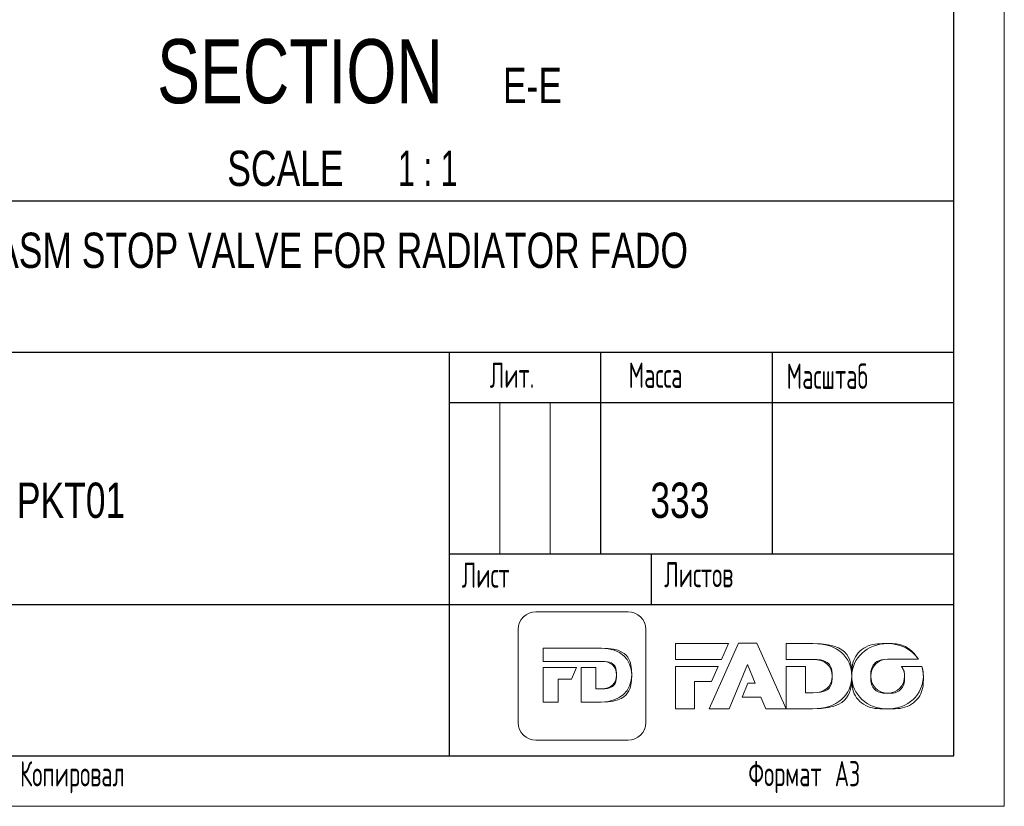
# Model space of a CAD drawing. Header units: millimetres. Extents: x 0 to 420, y 0 to 297.
# Tile 37 of 67: x 322 to 420, y 0 to 78. Entities that reach past the tile are written whole.
import ezdxf

# ---------------------------------------------------------------- set-up
doc = ezdxf.new("R2010")
doc.units = ezdxf.units.MM
doc.layers.add('ОСЕВЫЕ', color=7, linetype='Continuous')
doc.styles.add('SLDTEXTSTYLE1', font='TXT', dxfattribs={"width": 0.75})
doc.styles.add('SLDTEXTSTYLE2', font='TXT', dxfattribs={"width": 0.605, "bigfont": 'bigfont'})
doc.styles.add('SLDTEXTSTYLE4', font='TXT', dxfattribs={"width": 0.65})

# ---------------------------------------------------------------- blocks, each defined once
blk = doc.blocks.new('logo+banner')
at = {"color": 179, "linetype": 'Continuous', "lineweight": 18}
for p, q in [((1554, 1821), (251, 1821)), ((1554, 1821), (251, 1821)), ((0, 1568), (0, 253)), ((0, 1568), (0, 253)), ((1805, 253), (1805, 1568)), ((1805, 253), (1805, 1568)), ((355, 1118), (355, 1303)), ((355, 1303), (889, 1303)), ((355, 1118), (355, 1303)), ((355, 1303), (889, 1303)), ((889, 1303), (1180, 1303)), ((889, 1303), (1180, 1303)), ((2976, 1370), (2227, 1370)), ((2227, 1370), (2227, 1145)), ((2976, 1370), (2227, 1370)), ((2227, 1370), (2227, 1145)), ((3118, 1376), (2703, 446)), ((3118, 1376), (2703, 446)), ((2876, 1145), (2976, 1370)), ((2876, 1145), (2976, 1370)), ((3379, 1376), (3118, 1376)), ((3379, 1376), (3118, 1376)), ((3795, 446), (3379, 1376)), ((3795, 446), (3379, 1376)), ((4171, 1370), (3795, 1370)), ((3795, 1370), (3795, 1145)), ((4171, 1370), (3795, 1370)), ((3795, 1370), (3795, 1145)), ((1098, 1118), (355, 1118)), ((1098, 1118), (355, 1118)), ((1106, 1118), (1098, 1118)), ((1106, 1118), (1098, 1118)), ((1183, 1118), (1106, 1118)), ((1183, 1118), (1106, 1118)), ((2227, 1145), (2876, 1145)), ((2227, 1145), (2876, 1145)), ((3795, 1145), (4146, 1145)), ((3795, 1145), (4146, 1145)), ((4146, 1145), (4176, 1145)), ((4146, 1145), (4176, 1145)), ((5228, 1147), (5665, 1147)), ((5228, 1147), (5665, 1147)), ((355, 542), (355, 1032)), ((355, 1032), (824, 1032)), ((355, 542), (355, 1032)), ((355, 1032), (824, 1032)), ((824, 1032), (753, 866)), ((824, 1032), (753, 866)), ((889, 542), (889, 1032)), ((889, 1032), (1098, 1032)), ((889, 542), (889, 1032)), ((889, 1032), (1098, 1032)), ((1098, 1032), (1098, 729)), ((1098, 1032), (1098, 729)), ((2831, 1046), (2227, 1046)), ((2227, 1046), (2227, 446)), ((2831, 1046), (2227, 1046)), ((2227, 1046), (2227, 446)), ((2737, 835), (2831, 1046)), ((2737, 835), (2831, 1046)), ((2987, 446), (3247, 1073)), ((2987, 446), (3247, 1073)), ((3247, 1073), (3355, 810)), ((3247, 1073), (3355, 810)), ((4065, 1046), (3795, 1046)), ((3795, 1046), (3795, 446)), ((4065, 1046), (3795, 1046)), ((3795, 1046), (3795, 446)), ((4065, 673), (4065, 1046)), ((4065, 673), (4065, 1046)), ((5714, 1045), (5427, 1045)), ((5714, 1045), (5427, 1045)), ((753, 866), (564, 866)), ((564, 866), (564, 542)), ((753, 866), (564, 866)), ((564, 866), (564, 542)), ((1098, 729), (1183, 729)), ((1098, 729), (1183, 729)), ((2497, 446), (2497, 835)), ((2497, 835), (2737, 835)), ((2497, 446), (2497, 835)), ((2497, 835), (2737, 835)), ((3250, 810), (3168, 611)), ((3250, 810), (3168, 611)), ((3355, 810), (3250, 810)), ((3355, 810), (3250, 810)), ((3168, 611), (3434, 611)), ((3168, 611), (3434, 611)), ((3434, 611), (3505, 446)), ((3434, 611), (3505, 446)), ((4176, 673), (4065, 673)), ((4176, 673), (4065, 673)), ((564, 542), (355, 542)), ((564, 542), (355, 542)), ((1175, 542), (889, 542)), ((1175, 542), (889, 542)), ((2227, 446), (2497, 446)), ((2227, 446), (2497, 446)), ((2703, 446), (2987, 446)), ((2703, 446), (2987, 446)), ((3505, 446), (3795, 446)), ((3505, 446), (3795, 446)), ((3795, 446), (4166, 446)), ((3795, 446), (4166, 446)), ((251, 0), (1554, 0)), ((251, 0), (1554, 0))]:
    blk.add_line(p, q, dxfattribs=at)
for points in [[(251, 1821), (112, 1821), (0, 1707), (0, 1568)], [(251, 1821), (112, 1821), (0, 1707), (0, 1568)], [(1805, 1568), (1805, 1707), (1693, 1821), (1554, 1821)], [(1805, 1568), (1805, 1707), (1693, 1821), (1554, 1821)], [(1180, 1303), (1449, 1303), (1606, 1147), (1606, 925), (1606, 705), (1447, 542), (1175, 542)], [(1180, 1303), (1449, 1303), (1606, 1147), (1606, 925)], [(4166, 446), (4517, 446), (4722, 644), (4722, 910), (4722, 1180), (4520, 1370), (4171, 1370)], [(4722, 910), (4722, 1180), (4520, 1370), (4171, 1370)], [(5230, 1370), (4940, 1370), (4722, 1163), (4722, 907)], [(5665, 1147), (5579, 1281), (5421, 1370), (5230, 1370), (4940, 1370), (4722, 1163), (4722, 907), (4722, 649), (4937, 444), (5228, 444), (5518, 444), (5735, 652), (5735, 907), (5735, 955), (5728, 1001), (5714, 1045)], [(5665, 1147), (5579, 1281), (5421, 1370), (5230, 1370)], [(1183, 729), (1308, 729), (1391, 799), (1391, 924), (1391, 1046), (1308, 1118), (1183, 1118)], [(1391, 924), (1391, 1046), (1308, 1118), (1183, 1118)], [(4176, 1145), (4337, 1145), (4445, 1057), (4445, 909)], [(4176, 1145), (4337, 1145), (4445, 1057), (4445, 909), (4445, 758), (4337, 673), (4176, 673)], [(4990, 907), (4990, 1038), (5085, 1147), (5228, 1147)], [(5427, 1045), (5454, 1005), (5469, 957), (5469, 907), (5469, 776), (5374, 667), (5230, 667), (5088, 667), (4990, 779), (4990, 907), (4990, 1038), (5085, 1147), (5228, 1147)], [(5427, 1045), (5454, 1005), (5469, 957), (5469, 907)], [(5735, 907), (5735, 955), (5728, 1001), (5714, 1045)], [(1606, 925), (1606, 705), (1447, 542), (1175, 542)], [(1183, 729), (1308, 729), (1391, 799), (1391, 924)], [(4166, 446), (4517, 446), (4722, 644), (4722, 910)], [(4445, 909), (4445, 758), (4337, 673), (4176, 673)], [(4722, 907), (4722, 649), (4937, 444), (5228, 444)], [(5230, 667), (5088, 667), (4990, 779), (4990, 907)], [(5228, 444), (5518, 444), (5735, 652), (5735, 907)], [(5469, 907), (5469, 776), (5374, 667), (5230, 667)], [(0, 253), (0, 113), (112, 0), (251, 0)], [(0, 253), (0, 113), (112, 0), (251, 0)], [(1554, 0), (1693, 0), (1805, 113), (1805, 253)], [(1554, 0), (1693, 0), (1805, 113), (1805, 253)]]:
    blk.add_open_spline(points, degree=3, dxfattribs=at)
blk = doc.blocks.new('SW_NOTE_0_20')
at = {"color": 0, "linetype": 'Continuous', "lineweight": 0, "attachment_point": 2}
for s, insert, char_height, style in [('SECTION', (17.363, 8.186), 6.35, 'SLDTEXTSTYLE1'), ('E-E', (40.402, 5.347), 3.5, 'SLDTEXTSTYLE1'), ('SCALE', (15.919, -2.864), 3.5, 'SLDTEXTSTYLE1'), ('1 : 1', (30.028, -2.864), 3.5, 'SLDTEXTSTYLE4')]:
    blk.add_mtext(s, dxfattribs=dict(at, insert=insert, char_height=char_height, style=style))

msp = doc.modelspace()

# ---------------------------------------------------------------- linework, layer by layer
at = {"color": 7, "linetype": 'Continuous', "lineweight": 25}
for p, q in [((415, 5), (415, 292)), ((230, 60), (415, 60)), ((295, 45), (415, 45)), ((365, 45), (365, 5)), ((380, 45), (380, 25)), ((397, 45), (397, 25)), ((365, 40), (415, 40)), ((365, 25), (415, 25)), ((385, 25), (385, 20)), ((295, 20), (415, 20)), ((20, 5), (415, 5))]:
    msp.add_line(p, q, dxfattribs=at)
at = {"color": 7, "linetype": 'Continuous', "lineweight": 18}
for p, q in [((370, 40), (370, 25)), ((375, 40), (375, 25))]:
    msp.add_line(p, q, dxfattribs=at)
at = {"layer": 'ОСЕВЫЕ', "lineweight": 18}
for p in [(420, 297), (0, 0)]:
    msp.add_line(p, (420, 0), dxfattribs=at)

# ---------------------------------------------------------------- block references
at = {"color": 7, "linetype": 'Continuous', "lineweight": 0}
msp.add_blockref('SW_NOTE_0_20', (332.84002, 67.82517), dxfattribs=at)
at = {"color": 7, "linetype": 'Continuous', "xscale": 0.007, "yscale": 0.007, "zscale": 0.007}
msp.add_blockref('logo+banner', (371.83202, 6.53708), dxfattribs=at)

# ---------------------------------------------------------------- texts
at = {"color": 7, "linetype": 'Continuous', "lineweight": 0, "attachment_point": 1}
for s, insert, char_height, style in [('PKT01 ASM STOP VALVE FOR RADIATOR FADO', (308.29332, 56.84231), 3.5, 'SLDTEXTSTYLE1'), ('Лит.', (369.01142, 43.96079), 2.5, 'SLDTEXTSTYLE2'), ('Масса', (382.76375, 43.96079), 2.5, 'SLDTEXTSTYLE2'), ('Масштаб', (398.42559, 43.86287), 2.5, 'SLDTEXTSTYLE2'), ('PKT01', (322.15555, 32.07474), 3.5, 'SLDTEXTSTYLE1'), ('333', (384.92475, 32.07474), 3.5, 'SLDTEXTSTYLE1'), ('Лист', (366.23718, 24.15865), 2.5, 'SLDTEXTSTYLE2'), ('Листов', (386.29779, 24.20453), 2.5, 'SLDTEXTSTYLE2'), ('Копировал', (322.46003, 4.46825), 2.5, 'SLDTEXTSTYLE2'), ('Формат А3', (394.63464, 4.48331), 2.5, 'SLDTEXTSTYLE2')]:
    msp.add_mtext(s, dxfattribs=dict(at, insert=insert, char_height=char_height, style=style))

doc.saveas('drawing.dxf')
